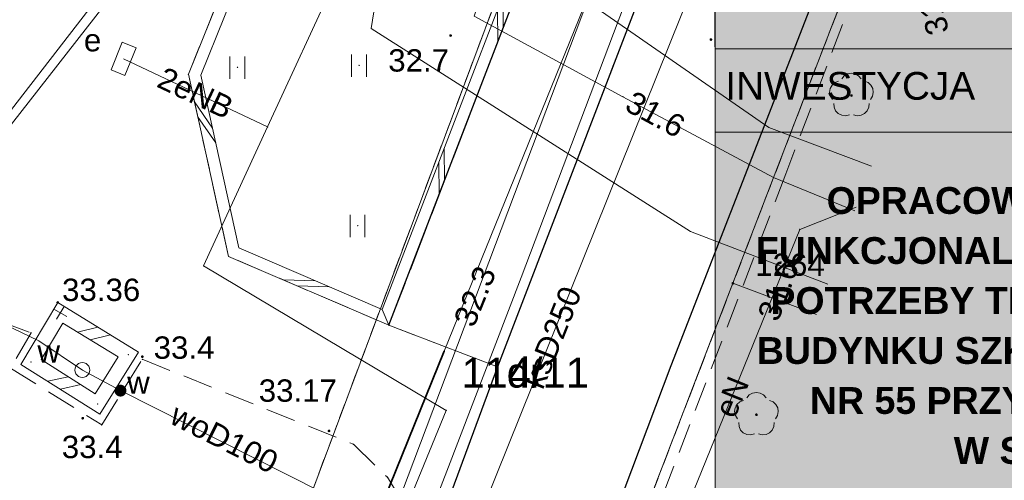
# Model space of a CAD drawing. Extents: x 5468194 to 5468404, y 5919486 to 5919674.
# Tile 10 of 15: x 5468353 to 5468386, y 5919546 to 5919562. Entities that reach past the tile are written whole.
import ezdxf
from ezdxf.enums import TextEntityAlignment as Align

# ---------------------------------------------------------------- set-up
doc = ezdxf.new("R2010")
doc.units = 0
doc.header["$PDSIZE"] = 0.75
for name, pattern in [('PRZER1-1', [2, 1, -1]), ('PRZER2-1', [3, 2, -1]), ('PRZER3-1', [4, 3, -1])]:
    doc.linetypes.add(name, pattern=pattern)
doc.layers.get('0').update_dxf_attribs({"color": 253, "linetype": 'CONTINUOUS', "lineweight": 13})
for name, color, linetype, lineweight in [('GEPPGD', 253, 'CONTINUOUS', 18), ('GEPPGD_O', 253, 'CONTINUOUS', 18), ('GESDZI', 30, 'CONTINUOUS', 18), ('GESDZI_O', 30, 'CONTINUOUS', 18), ('GESUZY', 253, 'PRZER1-1', 18), ('GESUZY_O', 253, 'PRZER1-1', 18), ('GOSRBG', 253, 'CONTINUOUS', 18), ('GSLDSO', 253, 'CONTINUOUS', 18), ('GSLKRW', 253, 'CONTINUOUS', 25), ('GSPPRB', 253, 'CONTINUOUS', 20), ('GSPRDL', 253, 'CONTINUOUS', 18), ('GSPWPN', 253, 'CONTINUOUS', 13), ('GSPWPN_O', 253, 'CONTINUOUS', 13), ('GSPWPS', 253, 'CONTINUOUS', 13), ('GSPWPS_O', 253, 'CONTINUOUS', 13), ('GSSDSO', 253, 'CONTINUOUS', 18), ('GSSKOA', 253, 'PRZER3-1', 18), ('GSSKOD', 253, 'PRZER2-1', 18), ('GSSUTR', 253, 'PRZER2-1', 18), ('GULCPR', 253, 'CONTINUOUS', 18), ('GULEPR', 253, 'CONTINUOUS', 18), ('GULEPR_O', 253, 'CONTINUOUS', 18), ('GULKPR', 253, 'CONTINUOUS', 18), ('GULKPR_O', 253, 'CONTINUOUS', 18), ('GULLOB', 253, 'CONTINUOUS', 35), ('GULWPR', 253, 'CONTINUOUS', 18), ('GULWPR_O', 253, 'CONTINUOUS', 18), ('GUPESE', 253, 'CONTINUOUS', 18), ('GUPESE_O', 253, 'CONTINUOUS', 18), ('GUPIKP', 253, 'CONTINUOUS', 18), ('GUPIWZ', 253, 'CONTINUOUS', 18), ('GUPIWZ_O', 253, 'CONTINUOUS', 18), ('GUPPRZ', 253, 'CONTINUOUS', 18), ('GUPPRZ_O', 253, 'CONTINUOUS', 18), ('GUPWZA', 253, 'CONTINUOUS', 18), ('GUPWZA_O', 253, 'CONTINUOUS', 18), ('Nowe_ZZ_ramka_Nr_pióra__7', 7, 'CONTINUOUS', 18), ('Nowe_ZZ_tabelka_Pen_No__7_Nr_pióra__7', 7, 'CONTINUOUS', 18), ('ZZ_ramka', 250, 'CONTINUOUS', 13)]:
    doc.layers.add(name, color=color, linetype=linetype, lineweight=lineweight)
doc.styles.add('GEO-INFO', font='arial.ttf')
doc.styles.add('STYL_AUTOMATYCZNY_1', font='arial.ttf')
doc.styles.add('STYL_AUTOMATYCZNY_6', font='arialbd.ttf')

# ---------------------------------------------------------------- blocks, each defined once
blk = doc.blocks.new('EPPGN')
blk.add_hatch(color=0).paths.add_polyline_path([(0, -0.09), (0.027812, -0.085595), (0.052901, -0.072812), (0.072812, -0.052901), (0.085595, -0.027812), (0.09, 0), (0.085595, 0.027812), (0.072812, 0.052901), (0.052901, 0.072812), (0.027812, 0.085595), (0, 0.09), (-0.027812, 0.085595), (-0.052901, 0.072812), (-0.072812, 0.052901), (-0.085595, 0.027812), (-0.09, 0), (-0.085595, -0.027812), (-0.072812, -0.052901), (-0.052901, -0.072812), (-0.027812, -0.085595)])
blk = doc.blocks.new('SPDLP')
blk.add_hatch(color=0).paths.add_polyline_path([(0, -0.09), (0.027812, -0.085595), (0.052901, -0.072812), (0.072812, -0.052901), (0.085595, -0.027812), (0.09, 0), (0.085595, 0.027812), (0.072812, 0.052901), (0.052901, 0.072812), (0.027812, 0.085595), (0, 0.09), (-0.027812, 0.085595), (-0.052901, 0.072812), (-0.072812, 0.052901), (-0.085595, 0.027812), (-0.09, 0), (-0.085595, -0.027812), (-0.072812, -0.052901), (-0.052901, -0.072812), (-0.027812, -0.085595)])
at = {"color": 0}
for points in [[(-0.648554, 1.126667), (-0.481106, 1.325358), (-0.255912, 1.454989), (0, 1.5), (0.255912, 1.454989), (0.481106, 1.325358), (0.648554, 1.126667)], [(-1.271938, -0.268652), (-1.40916, -0.048001), (-1.462858, 0.20623), (-1.426585, 0.463525), (-1.304695, 0.693003), (-1.11182, 0.867117), (-0.871109, 0.964971)], [(0.871109, 0.964971), (1.11182, 0.867117), (1.304695, 0.693003), (1.426585, 0.463525), (1.462858, 0.20623), (1.40916, -0.048001), (1.271938, -0.268652)], [(-0.137547, -1.292703), (-0.389802, -1.355024), (-0.648184, -1.327532), (-0.881678, -1.213525), (-1.062258, -1.026689), (-1.168249, -0.78945), (-1.186929, -0.530282)], [(1.186929, -0.530282), (1.168249, -0.78945), (1.062258, -1.026689), (0.881678, -1.213525), (0.648184, -1.327532), (0.389802, -1.355024), (0.137547, -1.292703)]]:
    blk.add_lwpolyline(points, dxfattribs=at)
blk = doc.blocks.new('POINT')
at = {"color": 0}
blk.add_point((0, 0), dxfattribs=at)
blk = doc.blocks.new('ODTN_2')
at = {"color": 0}
for points in [[(-1.5, -0.5), (0.5, 0.5)], [(-0.5, -0.5), (1.5, 0.5)]]:
    blk.add_lwpolyline(points, dxfattribs=at)
blk = doc.blocks.new('PION_C')
at = {"color": 0}
blk.add_lwpolyline([(0, 0.5), (0, -0.5)], dxfattribs=at)
blk = doc.blocks.new('ODTN_1')
at = {"color": 0}
for points in [[(-1, -0.5), (0, 0.5)], [(0, -0.5), (1, 0.5)]]:
    blk.add_lwpolyline(points, dxfattribs=at)
blk = doc.blocks.new('KOLO')
blk.add_hatch(color=0).paths.add_polyline_path([(-0.5, 0), (-0.482963, -0.12941), (-0.433013, -0.25), (-0.353553, -0.353553), (-0.25, -0.433013), (-0.12941, -0.482963), (0, -0.5), (0.12941, -0.482963), (0.25, -0.433013), (0.353553, -0.353553), (0.433013, -0.25), (0.482963, -0.12941), (0.5, 0), (0.482963, 0.12941), (0.433013, 0.25), (0.353553, 0.353553), (0.25, 0.433013), (0.12941, 0.482963), (0, 0.5), (-0.12941, 0.482963), (-0.25, 0.433013), (-0.353553, 0.353553), (-0.433013, 0.25), (-0.482963, 0.12941)])
blk = doc.blocks.new('SPTRW')
at = {"color": 0}
for points in [[(-0.51332, 0.7233), (-0.51332, -0.7767)], [(0.48668, -0.7767), (0.48668, 0.7233)]]:
    blk.add_lwpolyline(points, dxfattribs=at)
blk = doc.blocks.new('OKRAG_PELNY')
at = {"color": 0}
blk.add_lwpolyline([(0, 0.5), (0.12941, 0.482963), (0.25, 0.433013), (0.353553, 0.353553), (0.433013, 0.25), (0.482963, 0.12941), (0.5, 0), (0.482963, -0.12941), (0.433013, -0.25), (0.353553, -0.353553), (0.25, -0.433013), (0.12941, -0.482963), (0, -0.5), (-0.12941, -0.482963), (-0.25, -0.433013), (-0.353553, -0.353553), (-0.433013, -0.25), (-0.482963, -0.12941), (-0.5, 0), (-0.482963, 0.12941), (-0.433013, 0.25), (-0.353553, 0.353553), (-0.25, 0.433013), (-0.12941, 0.482963)], close=True, dxfattribs=at)
blk = doc.blocks.new('SZAFA1')
at = {"color": 0}
blk.add_lwpolyline([(-1, -0.5), (-1, 0.5), (1, 0.5), (1, -0.5)], close=True, dxfattribs=at)
blk = doc.blocks.new('tabelka')
at = {"layer": 'Nowe_ZZ_ramka_Nr_pióra__7', "true_color": 0xffffff}
blk.add_hatch(color=7, dxfattribs=at).paths.add_polyline_path([(0, 0), (-0.022, 92.851), (-25.023, 92.845), (-25.001, -0.006)])
at = {"layer": 'Nowe_ZZ_tabelka_Pen_No__7_Nr_pióra__7', "color": 7, "linetype": 'Continuous', "lineweight": 18}
for p, q in [((-25.001, 2.933), (-25.023, 92.845)), ((-25.017, 69.563), (-0.017, 69.569)), ((-25.016, 66.77), (-0.016, 66.776))]:
    blk.add_line(p, q, dxfattribs=at)
at = {"layer": 'Nowe_ZZ_tabelka_Pen_No__7_Nr_pióra__7', "color": 7, "linetype": 'Continuous', "lineweight": 18, "flags": 128}
blk.add_lwpolyline([(0, 0), (-0.022, 92.851), (-25.023, 92.845), (-25.001, -0.006)], close=True, dxfattribs=at)
at = {"layer": 'Nowe_ZZ_tabelka_Pen_No__7_Nr_pióra__7', "color": 7, "linetype": 'Continuous', "lineweight": 18, "insert": (-24.678, 67.841), "char_height": 0.9309, "attachment_point": 7, "rotation": 0.0137, "style": 'STYL_AUTOMATYCZNY_1'}
blk.add_mtext('\\A1;{\\fArial|b0|i0|c238|p34;INWESTYCJA}', dxfattribs=at)
at = {"layer": 'Nowe_ZZ_tabelka_Pen_No__7_Nr_pióra__7', "color": 7, "linetype": 'Continuous', "lineweight": 18, "insert": (-12.515, 60.275), "char_height": 0.9, "width": 24.44099, "attachment_point": 5, "rotation": 0.0137, "line_spacing_factor": 1.11829, "style": 'STYL_AUTOMATYCZNY_6'}
blk.add_mtext('\\A1;OPRACOWANIE PROGRAMU FUNKCJONALNO-UŻYTKOWEGO NA POTRZEBY TERMOMODERNIZACJI BUDYNKU SZKOŁY PODSTAWOWEJ NR\\~55 PRZY UL. ORAWSKIEJ 1 W\\~SZCZECINIE', dxfattribs=at)

msp = doc.modelspace()

# ---------------------------------------------------------------- linework, layer by layer
at = {"layer": 'GESDZI', "linetype": 'Continuous', "lineweight": 18, "elevation": 10.22}
for points in [[(5468342.3, 5919490.53), (5468380.89, 5919593.82), (5468381.59, 5919595.7), (5468371.88, 5919608.07), (5468315.05, 5919629.35), (5468302.78, 5919633.88), (5468295.57, 5919636.55), (5468289.38, 5919639.2), (5468286.47, 5919640.95), (5468283.94, 5919642.67), (5468281.69, 5919644.67), (5468279.68, 5919646.93), (5468277.95, 5919649.56), (5468276.59, 5919652.23), (5468275.54, 5919655.03), (5468275.114, 5919656.356)], [(5468397.975, 5919600.77), (5468396.01, 5919601.52), (5468386.34, 5919605.41), (5468381.59, 5919595.7), (5468380.89, 5919593.82), (5468342.3, 5919490.53)], [(5468351.819, 5919487.053), (5468359.86, 5919507.99), (5468377.1, 5919552.9), (5468387.42, 5919579.75), (5468390.387, 5919580.229)], [(5468390.387, 5919580.229), (5468387.42, 5919579.75), (5468377.1, 5919552.9), (5468379.904, 5919551.849)], [(5468379.904, 5919551.849), (5468377.1, 5919552.9), (5468359.86, 5919507.99), (5468363.22, 5919506.679)]]:
    msp.add_lwpolyline(points, dxfattribs=at)
at = {"layer": 'GESUZY', "linetype": 'PRZER1-1', "lineweight": 18, "ltscale": 0.5, "elevation": 10.08}
for points in [[(5468397.975, 5919600.77), (5468396.01, 5919601.52), (5468386.34, 5919605.41), (5468381.59, 5919595.7), (5468380.89, 5919593.82), (5468342.3, 5919490.53)], [(5468342.3, 5919490.53), (5468380.89, 5919593.82), (5468381.59, 5919595.7), (5468386.34, 5919605.41), (5468396.01, 5919601.52), (5468397.975, 5919600.77)], [(5468351.819, 5919487.053), (5468359.86, 5919507.99), (5468377.1, 5919552.9), (5468387.42, 5919579.75), (5468390.387, 5919580.229)], [(5468390.387, 5919580.229), (5468387.42, 5919579.75), (5468377.1, 5919552.9), (5468359.86, 5919507.99), (5468351.819, 5919487.053)]]:
    msp.add_lwpolyline(points, dxfattribs=at)
at = {"layer": 'GOSRBG', "linetype": 'Continuous', "lineweight": 18, "elevation": 10.04}
for points in [[(5468344.206, 5919613.044), (5468339.634, 5919614.611), (5468338.067, 5919608.211), (5468350.084, 5919604.554), (5468370.983, 5919596.455), (5468367.979, 5919580.258), (5468364.975, 5919561.449), (5468375.682, 5919554.637), (5468380.283, 5919552.873)], [(5468381.743, 5919556.827), (5468378.31, 5919558.131), (5468368.906, 5919564.662), (5468373.869, 5919599.146), (5468349.052, 5919607.505), (5468349.443, 5919611.554), (5468344.206, 5919613.044)]]:
    msp.add_lwpolyline(points, dxfattribs=at)
at = {"layer": 'GSLDSO', "linetype": 'Continuous', "lineweight": 18, "elevation": 10.18}
for points in [[(5468354.465, 5919552.256), (5468357.175, 5919550.592), (5468355.879, 5919548.504), (5468353.231, 5919550.179)], [(5468354.635, 5919551.564), (5468356.485, 5919550.428), (5468355.721, 5919549.196), (5468353.909, 5919550.341)]]:
    msp.add_lwpolyline(points, close=True, dxfattribs=at)
at = {"layer": 'GSLKRW', "linetype": 'Continuous', "lineweight": 25, "elevation": 10.18}
for points in [[(5468390.2, 5919589.39), (5468389.945, 5919589.135), (5468386.884, 5919580.979), (5468384.732, 5919575.244), (5468380.062, 5919563.107), (5468375.022, 5919550.127), (5468370.554, 5919538.264), (5468364.426, 5919522.047), (5468359.218, 5919508.285), (5468357.67, 5919503.81), (5468355.79, 5919498.88), (5468353.28, 5919492.22), (5468351.385, 5919487.212)], [(5468365.57, 5919551.49), (5468379.33, 5919587.32)], [(5468382.88, 5919585.71), (5468369.21, 5919550.1), (5468362.55, 5919532.04), (5468361.98, 5919530.58), (5468350.56, 5919500.43)]]:
    msp.add_lwpolyline(points, dxfattribs=at)
at = {"layer": 'GSPPRB', "linetype": 'Continuous', "lineweight": 20}
for p in [(5468358.843, 5919559.914, 10.28), (5468361.498, 5919558.149, 10.28), (5468360.194, 5919553.802, 10.28), (5468359.351, 5919553.482, 10.28), (5468354.55, 5919551.91, 10.28), (5468365.57, 5919551.49, 10.28), (5468353.57, 5919551.24, 10.28), (5468356.83, 5919550.51, 10.28), (5468353.57, 5919550.26, 10.28), (5468357.3, 5919550.35, 10.28), (5468369.21, 5919550.1, 10.28), (5468355.8, 5919548.85, 10.28), (5468367.492, 5919548.634, 10.28), (5468355.94, 5919548.15, 10.28), (5468364.38, 5919547.5, 10.28), (5468365.52, 5919546.39, 10.28)]:
    msp.add_point(p, dxfattribs=at)
at = {"layer": 'GSSDSO', "linetype": 'Continuous', "lineweight": 18, "elevation": 10.18}
for points in [[(5468379.33, 5919587.32), (5468376.74, 5919587.61), (5468374.54, 5919585.439), (5468365.269, 5919575.863), (5468358.843, 5919559.914), (5468360.194, 5919553.802), (5468365.57, 5919551.49), (5468365.346, 5919552.022), (5468360.54, 5919554.089), (5468359.26, 5919559.88), (5468365.611, 5919575.641), (5468376.885, 5919587.191), (5468378.771, 5919586.98)], [(5468365.57, 5919551.49), (5468379.33, 5919587.32), (5468378.771, 5919586.98), (5468365.346, 5919552.022)]]:
    msp.add_lwpolyline(points, close=True, dxfattribs=at)
at = {"layer": 'GSSKOA', "linetype": 'PRZER3-1', "lineweight": 18, "ltscale": 0.5, "elevation": 10.18}
msp.add_lwpolyline([(5468346.124, 5919489.133), (5468347.28, 5919491.88), (5468350.56, 5919500.43), (5468361.98, 5919530.58), (5468362.55, 5919532.04), (5468366.74, 5919543.38), (5468369.21, 5919550.1), (5468382.88, 5919585.71), (5468384.825, 5919591.001, 0.348026), (5468385.415, 5919592.895), (5468385.73, 5919594.32), (5468393.04, 5919591.72)], format="xyb", dxfattribs=at)
msp.add_lwpolyline([(5468393.04, 5919591.72), (5468390.2, 5919589.39), (5468389.945, 5919589.135), (5468384.732, 5919575.244), (5468380.062, 5919563.107), (5468375.022, 5919550.127), (5468370.554, 5919538.264), (5468364.426, 5919522.047), (5468359.218, 5919508.285), (5468357.67, 5919503.81), (5468355.79, 5919498.88), (5468353.28, 5919492.22), (5468351.385, 5919487.212)], dxfattribs=at)
msp.add_lwpolyline([(5468369.21, 5919550.1), (5468365.57, 5919551.49), (5468379.33, 5919587.32), (5468382.88, 5919585.71)], close=True, dxfattribs=at)
at = {"layer": 'GSSKOD', "linetype": 'PRZER2-1', "lineweight": 18, "ltscale": 0.5, "elevation": 10.18}
for points in [[(5468369.21, 5919550.1), (5468365.57, 5919551.49), (5468360.194, 5919553.802), (5468358.843, 5919559.914), (5468365.269, 5919575.863), (5468361.71, 5919578.41), (5468355.34, 5919577.66), (5468354.18, 5919578.61), (5468338.75, 5919583.84), (5468333.535, 5919569.88), (5468334.395, 5919569.558), (5468334.22, 5919569.09), (5468343.139, 5919565.716), (5468341.345, 5919560.818), (5468332.25, 5919564.07), (5468332.075, 5919563.602), (5468331.34, 5919563.876), (5468330, 5919560.29), (5468332.66, 5919559.36), (5468328.14, 5919547.12), (5468324.26, 5919548.55), (5468323.889, 5919548.687), (5468323.494, 5919547.638)], [(5468372.14, 5919539.09), (5468371.86, 5919538.051), (5468371.06, 5919535.78), (5468370.43, 5919534.21), (5468366.399, 5919523.849), (5468363.821, 5919517.371), (5468361.284, 5919510.888), (5468358.516, 5919503.332), (5468358.51, 5919502.89), (5468357.67, 5919503.81), (5468359.218, 5919508.285), (5468364.426, 5919522.047), (5468370.554, 5919538.264), (5468375.022, 5919550.127), (5468380.062, 5919563.107), (5468384.732, 5919575.244), (5468386.884, 5919580.979), (5468387.923, 5919580.535)], [(5468387.923, 5919580.535), (5468382.905, 5919567.195), (5468378.874, 5919556.568), (5468374.094, 5919544.069), (5468372.764, 5919540.454)], [(5468349.76, 5919552.65), (5468353.57, 5919551.24), (5468352.88, 5919550.05), (5468355.94, 5919548.15), (5468357.3, 5919550.35), (5468364.38, 5919547.5), (5468365.52, 5919546.39), (5468366.4, 5919544.93), (5468366.74, 5919543.38), (5468369.21, 5919550.1)]]:
    msp.add_lwpolyline(points, dxfattribs=at)
at = {"layer": 'GSSUTR', "linetype": 'PRZER2-1', "lineweight": 18, "ltscale": 0.5, "elevation": 10.1}
for points in [[(5468360.489, 5919560.16), (5468360.479, 5919560.14), (5468360.499, 5919560.14)], [(5468364.573, 5919560.224), (5468364.563, 5919560.204), (5468364.583, 5919560.204)], [(5468364.52, 5919554.851), (5468364.51, 5919554.831), (5468364.53, 5919554.831)]]:
    msp.add_lwpolyline(points, close=True, dxfattribs=at)
at = {"layer": 'GULCPR', "linetype": 'Continuous', "lineweight": 18, "elevation": 10.14}
for points in [[(5468395.63, 5919605.07), (5468394.42, 5919605.4), (5468387.16, 5919607.97), (5468386.92, 5919607.88), (5468380.52, 5919596.72), (5468377.51, 5919591.94), (5468373.2, 5919585.53), (5468359.85, 5919567.72), (5468352.25, 5919557.89), (5468349.08, 5919553.66), (5468348.85, 5919553.59), (5468342.01, 5919556.1), (5468333.68, 5919559.07), (5468328.86, 5919560.78)], [(5468328.7, 5919560.36), (5468333.53, 5919558.66), (5468341.93, 5919555.7), (5468348.92, 5919553.07), (5468349.16, 5919553.14), (5468352.26, 5919557.42), (5468360.12, 5919567.49), (5468373.39, 5919585.36), (5468377.79, 5919591.81), (5468380.54, 5919596.23), (5468387.02, 5919607.41), (5468387.26, 5919607.49), (5468394.2, 5919605.12), (5468395.47, 5919604.67)]]:
    msp.add_lwpolyline(points, dxfattribs=at)
at = {"layer": 'GULEPR', "linetype": 'Continuous', "lineweight": 18, "elevation": 10.14}
for points in [[(5468349.142, 5919606.935), (5468348.852, 5919607.894), (5468349.579, 5919608.441), (5468350.386, 5919608.272), (5468352.599, 5919605.794), (5468355.624, 5919604.673), (5468360.688, 5919602.705), (5468376.875, 5919596.643), (5468373.732, 5919592.033), (5468370.197, 5919586.927), (5468376.818, 5919581.897), (5468372.98, 5919576.006), (5468371.781, 5919572.404), (5468368.422, 5919561.865), (5468373.414, 5919559.16), (5468378.463, 5919556.455), (5468381.19, 5919555.329)], [(5468383.047, 5919589.166), (5468367.425, 5919550.626), (5468353.995, 5919517.496)], [(5468378.913, 5919586.724), (5468372.493, 5919569.835), (5468363.831, 5919563.218), (5468361.498, 5919558.149)], [(5468390.287, 5919579.957), (5468388.222, 5919579.818), (5468381.319, 5919582.425), (5468378.538, 5919575.413), (5468375.454, 5919567.448), (5468373.251, 5919561.701), (5468370.004, 5919553.099), (5468367.507, 5919546.599), (5468364.773, 5919539.515), (5468362.057, 5919532.709), (5468359.14, 5919524.874), (5468356.057, 5919516.544), (5468352.111, 5919506.285), (5468349.468, 5919499.367), (5468346.569, 5919492.043), (5468345.493, 5919489.364)], [(5468361.498, 5919558.149), (5468356.673, 5919560.433)], [(5468361.498, 5919558.149), (5468359.351, 5919553.482), (5468367.492, 5919548.634), (5468343.503, 5919490.091)], [(5468375.875, 5919540.94), (5468374.766, 5919543.423), (5468374.781, 5919543.47), (5468379.341, 5919554.707), (5468381.238, 5919555.46)]]:
    msp.add_lwpolyline(points, dxfattribs=at)
at = {"layer": 'GULKPR', "linetype": 'Continuous', "lineweight": 18, "elevation": 10.14}
msp.add_lwpolyline([(5468364.762, 5919535.397), (5468365.004, 5919536.107), (5468377.041, 5919566.072)], dxfattribs=at)
at = {"layer": 'GULLOB', "linetype": 'Continuous', "lineweight": 35, "elevation": 10.12}
msp.add_lwpolyline([(5468367.425, 5919550.626), (5468365.404, 5919545.641)], dxfattribs=at)
at = {"layer": 'GULWPR', "linetype": 'Continuous', "lineweight": 18, "elevation": 10.14}
for points in [[(5468365.579, 5919544.749), (5468374.588, 5919568.639), (5468387.493, 5919601.593)], [(5468355.29, 5919549.99), (5468353.831, 5919550.97), (5468351.845, 5919551.922), (5468351.051, 5919550.9), (5468327.877, 5919559.346)], [(5468365.579, 5919544.749), (5468356.567, 5919549.298), (5468355.29, 5919549.99)]]:
    msp.add_lwpolyline(points, dxfattribs=at)

# ---------------------------------------------------------------- block references
at = {"layer": 'GEPPGD', "lineweight": 18, "xscale": 0.5, "yscale": 0.5}
msp.add_blockref('EPPGN', (5468377.1, 5919552.9, 10.24), dxfattribs=at)
at = {"layer": 'GSLDSO', "lineweight": 18, "xscale": 0.5, "yscale": 0.5}
for name, p, rotation in [('PION_C', (5468354.55, 5919551.91, 10.18), 328.4486150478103), ('PION_C', (5468354.55, 5919551.91, 10.18), 59.29225509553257), ('ODTN_1', (5468355.679, 5919551.217, 10.18), 328.4486150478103), ('ODTN_1', (5468354.685, 5919549.555, 10.18), 147.6953647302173)]:
    msp.add_blockref(name, p, dxfattribs=dict(at, rotation=rotation))
at = {"layer": 'GSPRDL', "lineweight": 18, "xscale": 0.5, "yscale": 0.5}
for p in [(5468381.076, 5919559.201, 10.12), (5468377.89, 5919548.49, 10.12)]:
    msp.add_blockref('SPDLP', p, dxfattribs=at)
at = {"layer": 'GSPWPN', "lineweight": 13, "xscale": 0.09, "yscale": 0.09}
for p in [(5468367.636, 5919561.215, 10.08), (5468357.299, 5919550.438, 10.08), (5468355.301, 5919548.373, 10.08)]:
    msp.add_blockref('KOLO', p, dxfattribs=at)
at = {"layer": 'GSPWPS', "lineweight": 13, "xscale": 0.09, "yscale": 0.09}
for p in [(5468376.364, 5919561.079, 10.08), (5468354.465, 5919552.256, 10.08), (5468363.559, 5919547.948, 10.08)]:
    msp.add_blockref('KOLO', p, dxfattribs=at)
at = {"layer": 'GSSDSO', "lineweight": 18, "xscale": 0.5}
for p, yscale, rotation in [((5468369.306, 5919561.775, 10.18), 0.399999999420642, 248.9914267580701), ((5468359.404, 5919558.302, 10.18), 0.399999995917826, 102.4671152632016), ((5468367.334, 5919556.641, 10.18), 0.3999999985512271, 248.9914267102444), ((5468362.799, 5919552.899, 10.18), 0.399999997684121, 156.7256894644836)]:
    msp.add_blockref('ODTN_2', p, dxfattribs=dict(at, yscale=yscale, rotation=rotation))
at = {"layer": 'GSSUTR', "lineweight": 18, "xscale": 0.5, "yscale": 0.5}
for p in [(5468360.489, 5919560.15, 10.1), (5468364.573, 5919560.214, 10.1), (5468364.52, 5919554.841, 10.1)]:
    msp.add_blockref('SPTRW', p, dxfattribs=at)
at = {"layer": 'GUPESE', "lineweight": 18, "xscale": 0.5, "yscale": 0.5, "rotation": 248.1169593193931}
msp.add_blockref('SZAFA1', (5468356.673, 5919560.433, 10.16), dxfattribs=at)
at = {"layer": 'GUPIKP', "lineweight": 18, "xscale": 0.5, "yscale": 0.5}
msp.add_blockref('POINT', (5468355.29, 5919549.99, 10.16), dxfattribs=at)
at = {"layer": 'GUPIWZ', "lineweight": 18, "xscale": 0.5, "yscale": 0.5}
msp.add_blockref('OKRAG_PELNY', (5468355.29, 5919549.99, 10.18), dxfattribs=at)
at = {"layer": 'GUPPRZ', "lineweight": 18}
for p in [(5468373.251, 5919561.701, 10.16), (5468373.414, 5919559.16, 10.16), (5468379.341, 5919554.707, 10.16), (5468367.425, 5919550.626, 10.16), (5468355.29, 5919549.99, 10.16)]:
    msp.add_blockref('POINT', p, dxfattribs=at)
at = {"layer": 'GUPWZA', "lineweight": 18, "xscale": 0.4, "yscale": 0.4, "rotation": 333.4609362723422}
msp.add_blockref('KOLO', (5468356.567, 5919549.298, 10.16), dxfattribs=at)
at = {"layer": 'ZZ_ramka'}
msp.add_blockref('tabelka', (5468401.523, 5919491.204, 10.06), dxfattribs=at)

# ---------------------------------------------------------------- texts
at = {"layer": 'GEPPGD_O', "linetype": 'Continuous', "lineweight": 0, "style": 'GEO-INFO'}
msp.add_text('1264', height=0.75, dxfattribs=at).set_placement((5468377.85, 5919553.15, 10.8))
at = {"layer": 'GESDZI_O', "linetype": 'Continuous', "lineweight": 0, "style": 'GEO-INFO'}
msp.add_text('114/11', height=1, dxfattribs=at).set_placement((5468370.137, 5919549.9, 10.8), align=Align.MIDDLE_CENTER)
at = {"layer": 'GESUZY_O', "linetype": 'Continuous', "lineweight": 0, "style": 'GEO-INFO'}
msp.add_text('dr', height=1, dxfattribs=at).set_placement((5468370.137, 5919549.9, 10.8), align=Align.MIDDLE_CENTER)
at = {"layer": 'GSPWPN_O', "linetype": 'Continuous', "lineweight": 0, "style": 'GEO-INFO'}
for s, p in [('32.7', (5468365.545, 5919560.005, 10.8)), ('33.4', (5468357.679, 5919550.367, 10.8)), ('33.4', (5468354.6, 5919547.034, 10.8))]:
    msp.add_text(s, height=0.75, dxfattribs=at).set_placement(p)
at = {"layer": 'GSPWPS_O', "linetype": 'Continuous', "lineweight": 0, "style": 'GEO-INFO'}
for s, p in [('33.36', (5468354.609, 5919552.306, 10.8)), ('33.17', (5468361.203, 5919548.925, 10.8))]:
    msp.add_text(s, height=0.75, dxfattribs=at).set_placement(p)
at = {"layer": 'GULEPR_O', "linetype": 'Continuous', "lineweight": 0, "style": 'GEO-INFO'}
msp.add_text('2eNB', height=0.75, rotation=334.6742, dxfattribs=at).set_placement((5468359.086, 5919559.291, 10.8), align=Align.MIDDLE)
msp.add_text('eN', height=0.75, rotation=67.9152, dxfattribs=at).set_placement((5468377.061, 5919549.088, 10.8), align=Align.MIDDLE_CENTER)
at = {"layer": 'GULKPR_O', "linetype": 'Continuous', "lineweight": 0, "style": 'GEO-INFO'}
msp.add_text('ksD250', height=0.75, rotation=68.114, dxfattribs=at).set_placement((5468371.023, 5919551.09, 10.8), align=Align.MIDDLE)
at = {"layer": 'GULWPR_O', "linetype": 'Continuous', "lineweight": 0, "style": 'GEO-INFO'}
msp.add_text('woD100', height=0.75, rotation=333.2183, dxfattribs=at).set_placement((5468360.05, 5919547.694, 10.8), align=Align.MIDDLE)
at = {"layer": 'GUPESE_O', "linetype": 'Continuous', "lineweight": 0, "style": 'GEO-INFO'}
msp.add_text('e', height=0.75, dxfattribs=at).set_placement((5468355.923, 5919560.683, 10.8), align=Align.RIGHT)
at = {"layer": 'GUPIWZ_O', "linetype": 'Continuous', "lineweight": 0, "style": 'GEO-INFO'}
msp.add_text('w', height=0.75, dxfattribs=at).set_placement((5468354.54, 5919550.24, 10.8), align=Align.RIGHT)
at = {"layer": 'GUPPRZ_O', "linetype": 'Continuous', "lineweight": 0, "style": 'GEO-INFO'}
for s, rotation, p in [('31.1', 105.1512, (5468383.995, 5919561.26, 10.8)), ('31.6', 331.5436, (5468373.609, 5919559.059, 10.8)), ('31.6', 69.2738, (5468378.258, 5919551.706, 10.8))]:
    msp.add_text(s, height=0.75, rotation=rotation, dxfattribs=at).set_placement(p, align=Align.MIDDLE_LEFT)
msp.add_text('32.3', height=0.75, rotation=67.9346, dxfattribs=at).set_placement((5468368.831, 5919553.411, 10.8), align=Align.MIDDLE_RIGHT)
at = {"layer": 'GUPWZA_O', "linetype": 'Continuous', "lineweight": 0, "style": 'GEO-INFO'}
msp.add_text('w', height=0.75, dxfattribs=at).set_placement((5468357.548, 5919549.194, 10.8), align=Align.RIGHT)

doc.saveas('drawing.dxf')
